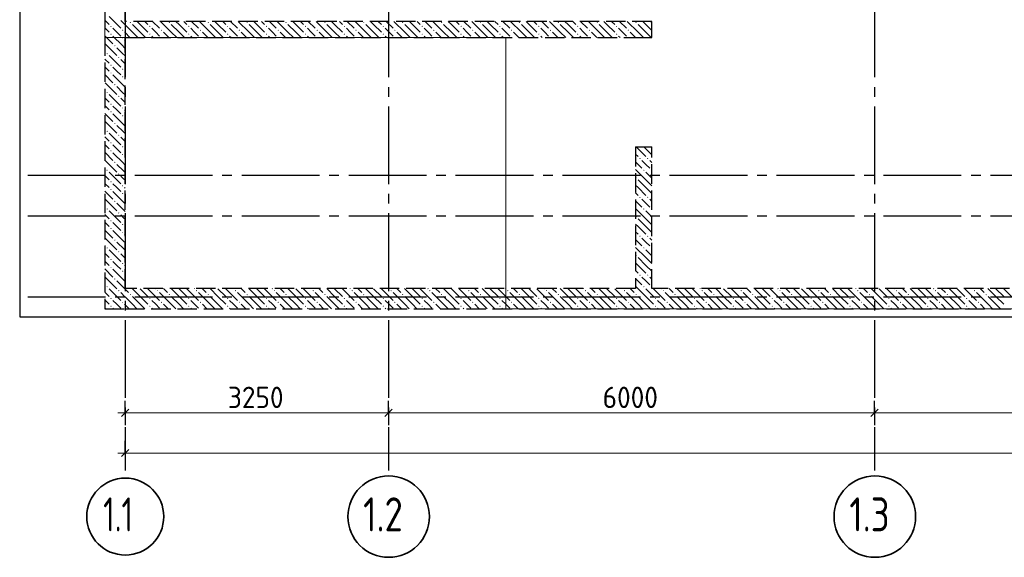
# Model space of a CAD drawing. Header units: millimetres. Extents: x 0 to 50400, y -143 to 35640.
# Tile 3 of 17: x 7965 to 20116, y 7244 to 13884. Entities that reach past the tile are written whole.
import ezdxf

# ---------------------------------------------------------------- set-up
doc = ezdxf.new("R2010")
doc.units = ezdxf.units.MM
doc.linetypes.add('______2', pattern=[324, 240, -84])
doc.linetypes.add('______5', pattern=[1320, 960, -120, 120, -120])
for name, color, linetype, lineweight in [('Standard', 7, 'Continuous', 25), ('ЖБ Перекрытие верхний уровень', 7, 'Continuous', 35), ('ЖБ Стена верхний уровень', 7, 'Continuous', 35), ('Размерная линия_ общее', 7, 'Continuous', 13)]:
    doc.layers.add(name, color=color, linetype=linetype, lineweight=lineweight)
doc.layers.add('Оси', color=7, linetype='______5', true_color=0x656565)
doc.styles.add('ISOCPEUR', font='txt')

msp = doc.modelspace()

# ---------------------------------------------------------------- hatches: boundary and pattern name
at = {"layer": 'ЖБ Стена верхний уровень', "linetype": 'Continuous', "lineweight": 18, "transparency": 33554687}
for points in [[(9324, 13849), (9332, 13857), (9339, 13849), (9332, 13841)], [(9804, 13849), (9812, 13857), (9819, 13849), (9812, 13841)], [(10284, 13849), (10292, 13857), (10299, 13849), (10292, 13841)], [(10764, 13849), (10772, 13857), (10779, 13849), (10772, 13841)], [(11244, 13849), (11252, 13857), (11259, 13849), (11252, 13841)], [(11724, 13849), (11732, 13857), (11739, 13849), (11732, 13841)], [(12204, 13849), (12212, 13857), (12219, 13849), (12212, 13841)], [(12684, 13849), (12692, 13857), (12699, 13849), (12692, 13841)], [(13164, 13849), (13172, 13857), (13179, 13849), (13172, 13841)], [(13644, 13849), (13652, 13857), (13659, 13849), (13652, 13841)], [(14124, 13849), (14132, 13857), (14139, 13849), (14132, 13841)], [(14604, 13849), (14612, 13857), (14619, 13849), (14612, 13841)], [(15084, 13849), (15092, 13857), (15099, 13849), (15092, 13841)], [(15564, 13849), (15572, 13857), (15579, 13849), (15572, 13841)], [(9084, 13801), (9092, 13809), (9099, 13801), (9092, 13793)], [(9228, 13753), (9236, 13761), (9243, 13753), (9236, 13745)], [(9564, 13801), (9572, 13809), (9579, 13801), (9572, 13793)], [(9708, 13753), (9716, 13761), (9723, 13753), (9716, 13745)], [(10044, 13801), (10052, 13809), (10059, 13801), (10052, 13793)], [(10188, 13753), (10196, 13761), (10203, 13753), (10196, 13745)], [(10524, 13801), (10532, 13809), (10539, 13801), (10532, 13793)], [(10668, 13753), (10676, 13761), (10683, 13753), (10676, 13745)], [(11004, 13801), (11012, 13809), (11019, 13801), (11012, 13793)], [(11148, 13753), (11156, 13761), (11163, 13753), (11156, 13745)], [(11484, 13801), (11492, 13809), (11499, 13801), (11492, 13793)], [(11628, 13753), (11636, 13761), (11643, 13753), (11636, 13745)], [(11964, 13801), (11972, 13809), (11979, 13801), (11972, 13793)], [(12108, 13753), (12116, 13761), (12123, 13753), (12116, 13745)], [(12444, 13801), (12452, 13809), (12459, 13801), (12452, 13793)], [(12588, 13753), (12596, 13761), (12603, 13753), (12596, 13745)], [(12924, 13801), (12932, 13809), (12939, 13801), (12932, 13793)], [(13068, 13753), (13076, 13761), (13083, 13753), (13076, 13745)], [(13404, 13801), (13412, 13809), (13419, 13801), (13412, 13793)], [(13548, 13753), (13556, 13761), (13563, 13753), (13556, 13745)], [(13884, 13801), (13892, 13809), (13899, 13801), (13892, 13793)], [(14028, 13753), (14036, 13761), (14043, 13753), (14036, 13745)], [(14364, 13801), (14372, 13809), (14379, 13801), (14372, 13793)], [(14508, 13753), (14516, 13761), (14523, 13753), (14516, 13745)], [(14844, 13801), (14852, 13809), (14859, 13801), (14852, 13793)], [(14988, 13753), (14996, 13761), (15003, 13753), (14996, 13745)], [(15324, 13801), (15332, 13809), (15339, 13801), (15332, 13793)], [(15468, 13753), (15476, 13761), (15483, 13753), (15476, 13745)], [(9084, 13705), (9092, 13713), (9099, 13705), (9092, 13697)], [(9228, 13657), (9236, 13665), (9243, 13657), (9236, 13649)], [(9564, 13705), (9572, 13713), (9579, 13705), (9572, 13697)], [(9713, 13662), (9716, 13665), (9718, 13662)], [(10044, 13705), (10052, 13713), (10059, 13705), (10052, 13697)], [(10193, 13662), (10196, 13665), (10198, 13662)], [(10524, 13705), (10532, 13713), (10539, 13705), (10532, 13697)], [(10673, 13662), (10676, 13665), (10678, 13662)], [(11004, 13705), (11012, 13713), (11019, 13705), (11012, 13697)], [(11153, 13662), (11156, 13665), (11158, 13662)], [(11484, 13705), (11492, 13713), (11499, 13705), (11492, 13697)], [(11633, 13662), (11636, 13665), (11638, 13662)], [(11964, 13705), (11972, 13713), (11979, 13705), (11972, 13697)], [(12113, 13662), (12116, 13665), (12118, 13662)], [(12444, 13705), (12452, 13713), (12459, 13705), (12452, 13697)], [(12593, 13662), (12596, 13665), (12598, 13662)], [(12924, 13705), (12932, 13713), (12939, 13705), (12932, 13697)], [(13073, 13662), (13076, 13665), (13078, 13662)], [(13404, 13705), (13412, 13713), (13419, 13705), (13412, 13697)], [(13553, 13662), (13556, 13665), (13558, 13662)], [(13884, 13705), (13892, 13713), (13899, 13705), (13892, 13697)], [(14033, 13662), (14036, 13665), (14038, 13662)], [(14364, 13705), (14372, 13713), (14379, 13705), (14372, 13697)], [(14513, 13662), (14516, 13665), (14518, 13662)], [(14844, 13705), (14852, 13713), (14859, 13705), (14852, 13697)], [(14993, 13662), (14996, 13665), (14998, 13662)], [(15324, 13705), (15332, 13713), (15339, 13705), (15332, 13697)], [(15473, 13662), (15476, 13665), (15478, 13662)], [(9132, 13561), (9140, 13569), (9147, 13561), (9140, 13553)], [(9036, 13465), (9044, 13473), (9051, 13465), (9044, 13457)], [(9180, 13417), (9188, 13425), (9195, 13417), (9188, 13409)], [(9084, 13321), (9092, 13329), (9099, 13321), (9092, 13313)], [(9084, 13225), (9092, 13233), (9099, 13225), (9092, 13217)], [(9132, 13081), (9140, 13089), (9147, 13081), (9140, 13073)], [(9036, 12985), (9044, 12993), (9051, 12985), (9044, 12977)], [(9180, 12937), (9188, 12945), (9195, 12937), (9188, 12929)], [(9084, 12841), (9092, 12849), (9099, 12841), (9092, 12833)], [(9084, 12745), (9092, 12753), (9099, 12745), (9092, 12737)], [(9132, 12601), (9140, 12609), (9147, 12601), (9140, 12593)], [(9036, 12505), (9044, 12513), (9051, 12505), (9044, 12497)], [(9180, 12457), (9188, 12465), (9195, 12457), (9188, 12449)], [(9084, 12361), (9092, 12369), (9099, 12361), (9092, 12353)], [(9084, 12265), (9092, 12273), (9099, 12265), (9092, 12257)], [(9228, 12217), (9236, 12225), (9243, 12217), (9236, 12209)], [(15612, 12169), (15620, 12177), (15627, 12169), (15620, 12161)], [(15708, 12169), (15716, 12177), (15723, 12169), (15716, 12161)], [(9036, 12025), (9044, 12033), (9051, 12025), (9044, 12017)], [(9132, 12121), (9140, 12129), (9147, 12121), (9140, 12113)], [(15660, 12025), (15668, 12033), (15675, 12025), (15668, 12017)], [(15756, 12025), (15764, 12033), (15765, 12032), (15765, 12019), (15764, 12017)], [(9180, 11977), (9188, 11985), (9195, 11977), (9188, 11969)], [(15565, 11931), (15572, 11937), (15579, 11929), (15572, 11921), (15565, 11928)], [(9084, 11881), (9092, 11889), (9099, 11881), (9092, 11873)], [(9084, 11785), (9092, 11793), (9099, 11785), (9092, 11777)], [(9228, 11833), (9236, 11841), (9243, 11833), (9236, 11825)], [(9228, 11737), (9236, 11745), (9243, 11737), (9236, 11729)], [(15612, 11689), (15620, 11697), (15627, 11689), (15620, 11681)], [(15708, 11689), (15716, 11697), (15723, 11689), (15716, 11681)], [(9036, 11545), (9044, 11553), (9051, 11545), (9044, 11537)], [(9132, 11641), (9140, 11649), (9147, 11641), (9140, 11633)], [(15660, 11545), (15668, 11553), (15675, 11545), (15668, 11537)], [(15756, 11545), (15764, 11553), (15765, 11552), (15765, 11539), (15764, 11537)], [(9180, 11497), (9188, 11505), (9195, 11497), (9188, 11489)], [(15565, 11451), (15572, 11457), (15579, 11449), (15572, 11441), (15565, 11448)], [(9084, 11401), (9092, 11409), (9099, 11401), (9092, 11393)], [(9084, 11305), (9092, 11313), (9099, 11305), (9092, 11297)], [(9228, 11353), (9236, 11361), (9243, 11353), (9236, 11345)], [(9228, 11257), (9236, 11265), (9243, 11257), (9236, 11249)], [(15612, 11209), (15620, 11217), (15627, 11209), (15620, 11201)], [(15708, 11209), (15716, 11217), (15723, 11209), (15716, 11201)], [(9036, 11065), (9044, 11073), (9051, 11065), (9044, 11057)], [(9132, 11161), (9140, 11169), (9147, 11161), (9140, 11153)], [(15660, 11065), (15668, 11073), (15675, 11065), (15668, 11057)], [(15756, 11065), (15764, 11073), (15765, 11072), (15765, 11059), (15764, 11057)], [(9180, 11017), (9188, 11025), (9195, 11017), (9188, 11009)], [(15565, 10971), (15572, 10977), (15579, 10969), (15572, 10961), (15565, 10968)], [(9084, 10921), (9092, 10929), (9099, 10921), (9092, 10913)], [(9084, 10825), (9092, 10833), (9099, 10825), (9092, 10817)], [(9228, 10873), (9236, 10881), (9243, 10873), (9236, 10865)], [(9228, 10777), (9236, 10785), (9243, 10777), (9236, 10769)], [(15612, 10729), (15620, 10737), (15627, 10729), (15620, 10721)], [(15708, 10729), (15716, 10737), (15723, 10729), (15716, 10721)], [(9036, 10585), (9044, 10593), (9051, 10585), (9044, 10577)], [(9132, 10681), (9140, 10689), (9147, 10681), (9140, 10673)], [(15660, 10585), (15668, 10593), (15675, 10585), (15668, 10577)], [(15756, 10585), (15764, 10593), (15765, 10592), (15765, 10579), (15764, 10577)], [(9180, 10537), (9188, 10545), (9195, 10537), (9188, 10529)], [(9324, 10489), (9332, 10497), (9339, 10489), (9332, 10481)], [(9660, 10537), (9668, 10545), (9675, 10537), (9668, 10529)], [(9804, 10489), (9812, 10497), (9819, 10489), (9812, 10481)], [(10140, 10537), (10148, 10545), (10155, 10537), (10148, 10529)], [(10284, 10489), (10292, 10497), (10299, 10489), (10292, 10481)], [(10620, 10537), (10628, 10545), (10635, 10537), (10628, 10529)], [(10764, 10489), (10772, 10497), (10779, 10489), (10772, 10481)], [(11100, 10537), (11108, 10545), (11115, 10537), (11108, 10529)], [(11244, 10489), (11252, 10497), (11259, 10489), (11252, 10481)], [(11580, 10537), (11588, 10545), (11595, 10537), (11588, 10529)], [(11724, 10489), (11732, 10497), (11739, 10489), (11732, 10481)], [(12060, 10537), (12068, 10545), (12075, 10537), (12068, 10529)], [(12204, 10489), (12212, 10497), (12219, 10489), (12212, 10481)], [(12540, 10537), (12548, 10545), (12555, 10537), (12548, 10529)], [(12684, 10489), (12692, 10497), (12699, 10489), (12692, 10481)], [(13020, 10537), (13028, 10545), (13035, 10537), (13028, 10529)], [(13164, 10489), (13172, 10497), (13179, 10489), (13172, 10481)], [(13500, 10537), (13508, 10545), (13515, 10537), (13508, 10529)], [(13644, 10489), (13652, 10497), (13659, 10489), (13652, 10481)], [(13980, 10537), (13988, 10545), (13995, 10537), (13988, 10529)], [(14124, 10489), (14132, 10497), (14139, 10489), (14132, 10481)], [(14460, 10537), (14468, 10545), (14475, 10537), (14468, 10529)], [(14604, 10489), (14612, 10497), (14619, 10489), (14612, 10481)], [(14940, 10537), (14948, 10545), (14955, 10537), (14948, 10529)], [(15084, 10489), (15092, 10497), (15099, 10489), (15092, 10481)], [(15420, 10537), (15428, 10545), (15435, 10537), (15428, 10529)], [(15564, 10489), (15572, 10497), (15579, 10489), (15572, 10481)], [(15900, 10537), (15908, 10545), (15915, 10537), (15908, 10529)], [(16044, 10489), (16052, 10497), (16059, 10489), (16052, 10481)], [(16380, 10537), (16388, 10545), (16395, 10537), (16388, 10529)], [(16524, 10489), (16532, 10497), (16539, 10489), (16532, 10481)], [(16860, 10537), (16868, 10545), (16875, 10537), (16868, 10529)], [(17004, 10489), (17012, 10497), (17019, 10489), (17012, 10481)], [(17340, 10537), (17348, 10545), (17355, 10537), (17348, 10529)], [(17484, 10489), (17492, 10497), (17499, 10489), (17492, 10481)], [(17820, 10537), (17828, 10545), (17835, 10537), (17828, 10529)], [(17964, 10489), (17972, 10497), (17979, 10489), (17972, 10481)], [(18300, 10537), (18308, 10545), (18315, 10537), (18308, 10529)], [(18444, 10489), (18452, 10497), (18459, 10489), (18452, 10481)], [(18780, 10537), (18788, 10545), (18795, 10537), (18788, 10529)], [(18924, 10489), (18932, 10497), (18939, 10489), (18932, 10481)], [(19260, 10537), (19268, 10545), (19275, 10537), (19268, 10529)], [(19404, 10489), (19412, 10497), (19419, 10489), (19412, 10481)], [(19740, 10537), (19748, 10545), (19755, 10537), (19748, 10529)], [(19884, 10489), (19892, 10497), (19899, 10489), (19892, 10481)], [(9084, 10441), (9092, 10449), (9099, 10441), (9092, 10433)], [(9084, 10345), (9092, 10353), (9099, 10345), (9092, 10337)], [(9228, 10393), (9236, 10401), (9243, 10393), (9236, 10385)], [(9564, 10441), (9572, 10449), (9579, 10441), (9572, 10433)], [(9564, 10345), (9572, 10353), (9579, 10345), (9572, 10337)], [(9708, 10393), (9716, 10401), (9723, 10393), (9716, 10385)], [(10044, 10441), (10052, 10449), (10059, 10441), (10052, 10433)], [(10044, 10345), (10052, 10353), (10059, 10345), (10052, 10337)], [(10188, 10393), (10196, 10401), (10203, 10393), (10196, 10385)], [(10524, 10441), (10532, 10449), (10539, 10441), (10532, 10433)], [(10524, 10345), (10532, 10353), (10539, 10345), (10532, 10337)], [(10668, 10393), (10676, 10401), (10683, 10393), (10676, 10385)], [(11004, 10441), (11012, 10449), (11019, 10441), (11012, 10433)], [(11004, 10345), (11012, 10353), (11019, 10345), (11012, 10337)], [(11148, 10393), (11156, 10401), (11163, 10393), (11156, 10385)], [(11484, 10441), (11492, 10449), (11499, 10441), (11492, 10433)], [(11484, 10345), (11492, 10353), (11499, 10345), (11492, 10337)], [(11628, 10393), (11636, 10401), (11643, 10393), (11636, 10385)], [(11964, 10441), (11972, 10449), (11979, 10441), (11972, 10433)], [(11964, 10345), (11972, 10353), (11979, 10345), (11972, 10337)], [(12108, 10393), (12116, 10401), (12123, 10393), (12116, 10385)], [(12444, 10441), (12452, 10449), (12459, 10441), (12452, 10433)], [(12444, 10345), (12452, 10353), (12459, 10345), (12452, 10337)], [(12588, 10393), (12596, 10401), (12603, 10393), (12596, 10385)], [(12924, 10441), (12932, 10449), (12939, 10441), (12932, 10433)], [(12924, 10345), (12932, 10353), (12939, 10345), (12932, 10337)], [(13068, 10393), (13076, 10401), (13083, 10393), (13076, 10385)], [(13404, 10441), (13412, 10449), (13419, 10441), (13412, 10433)], [(13404, 10345), (13412, 10353), (13419, 10345), (13412, 10337)], [(13548, 10393), (13556, 10401), (13563, 10393), (13556, 10385)], [(13884, 10441), (13892, 10449), (13899, 10441), (13892, 10433)], [(13884, 10345), (13892, 10353), (13899, 10345), (13892, 10337)], [(14028, 10393), (14036, 10401), (14043, 10393), (14036, 10385)], [(14364, 10441), (14372, 10449), (14379, 10441), (14372, 10433)], [(14364, 10345), (14372, 10353), (14379, 10345), (14372, 10337)], [(14508, 10393), (14516, 10401), (14523, 10393), (14516, 10385)], [(14844, 10441), (14852, 10449), (14859, 10441), (14852, 10433)], [(14844, 10345), (14852, 10353), (14859, 10345), (14852, 10337)], [(14988, 10393), (14996, 10401), (15003, 10393), (14996, 10385)], [(15324, 10441), (15332, 10449), (15339, 10441), (15332, 10433)], [(15324, 10345), (15332, 10353), (15339, 10345), (15332, 10337)], [(15468, 10393), (15476, 10401), (15483, 10393), (15476, 10385)], [(15804, 10441), (15812, 10449), (15819, 10441), (15812, 10433)], [(15804, 10345), (15812, 10353), (15819, 10345), (15812, 10337)], [(15948, 10393), (15956, 10401), (15963, 10393), (15956, 10385)], [(16284, 10441), (16292, 10449), (16299, 10441), (16292, 10433)], [(16284, 10345), (16292, 10353), (16299, 10345), (16292, 10337)], [(16428, 10393), (16436, 10401), (16443, 10393), (16436, 10385)], [(16764, 10441), (16772, 10449), (16779, 10441), (16772, 10433)], [(16764, 10345), (16772, 10353), (16779, 10345), (16772, 10337)], [(16908, 10393), (16916, 10401), (16923, 10393), (16916, 10385)], [(17244, 10441), (17252, 10449), (17259, 10441), (17252, 10433)], [(17244, 10345), (17252, 10353), (17259, 10345), (17252, 10337)], [(17388, 10393), (17396, 10401), (17403, 10393), (17396, 10385)], [(17724, 10441), (17732, 10449), (17739, 10441), (17732, 10433)], [(17724, 10345), (17732, 10353), (17739, 10345), (17732, 10337)], [(17868, 10393), (17876, 10401), (17883, 10393), (17876, 10385)], [(18204, 10441), (18212, 10449), (18219, 10441), (18212, 10433)], [(18204, 10345), (18212, 10353), (18219, 10345), (18212, 10337)], [(18348, 10393), (18356, 10401), (18363, 10393), (18356, 10385)], [(18684, 10441), (18692, 10449), (18699, 10441), (18692, 10433)], [(18684, 10345), (18692, 10353), (18699, 10345), (18692, 10337)], [(18828, 10393), (18836, 10401), (18843, 10393), (18836, 10385)], [(19164, 10441), (19172, 10449), (19179, 10441), (19172, 10433)], [(19164, 10345), (19172, 10353), (19179, 10345), (19172, 10337)], [(19308, 10393), (19316, 10401), (19323, 10393), (19316, 10385)], [(19644, 10441), (19652, 10449), (19659, 10441), (19652, 10433)], [(19644, 10345), (19652, 10353), (19659, 10345), (19652, 10337)], [(19788, 10393), (19796, 10401), (19803, 10393), (19796, 10385)]]:
    msp.add_hatch(color=7, dxfattribs=at).paths.add_polyline_path(points, flags=16)
h = msp.add_hatch(color=7, dxfattribs=at)
h.paths.add_polyline_path([(9231, 13277), (9232, 13270), (9236, 13265), (9243, 13273), (9236, 13281)])
h.paths.add_polyline_path([(9231, 13277), (9232, 13270), (9228, 13273)], flags=16)
h = msp.add_hatch(color=7, dxfattribs=at)
h.paths.add_polyline_path([(9233, 13182), (9233, 13172), (9236, 13169), (9243, 13177), (9236, 13185)])
h.paths.add_polyline_path([(9233, 13182), (9233, 13172), (9228, 13177)], flags=16)
h = msp.add_hatch(color=7, dxfattribs=at)
h.paths.add_polyline_path([(9237, 12800), (9228, 12793), (9236, 12801)], flags=16)
h.paths.add_polyline_path([(9237, 12800), (9237, 12787), (9243, 12793)])
h.paths.add_polyline_path([(9237, 12800), (9237, 12787), (9236, 12785), (9228, 12793)], flags=16)
h = msp.add_hatch(color=7, dxfattribs=at)
h.paths.add_polyline_path([(9238, 12703), (9228, 12697), (9236, 12705)], flags=16)
h.paths.add_polyline_path([(9238, 12703), (9238, 12692), (9243, 12697)])
h.paths.add_polyline_path([(9238, 12703), (9238, 12692), (9236, 12689), (9228, 12697)], flags=16)
h = msp.add_hatch(color=7, dxfattribs=at)
h.paths.add_polyline_path([(9242, 12314), (9228, 12313), (9236, 12321)], flags=16)
h.paths.add_polyline_path([(9242, 12314), (9242, 12312), (9243, 12313)])
h.paths.add_polyline_path([(9242, 12314), (9242, 12312), (9236, 12305), (9228, 12313)], flags=16)

# ---------------------------------------------------------------- linework, layer by layer
at = {"layer": 'Standard', "color": 254, "linetype": 'Continuous', "lineweight": -3, "true_color": 0xc4c4ff, "transparency": 33554687}
msp.add_lwpolyline([(7965, 10212), (40690, 10212), (40690, 32712), (7965, 32712), (7965, 10212)], dxfattribs=at)
at = {"layer": 'ЖБ Перекрытие верхний уровень', "color": 7, "linetype": 'Continuous', "lineweight": 18, "transparency": 33554687}
for p, q in [((9015, 32612), (9015, 13662)), ((9015, 13662), (13965, 13662)), ((13965, 13662), (13965, 10312)), ((13965, 10312), (15565, 10312)), ((15565, 10312), (40265, 10312))]:
    msp.add_line(p, q, dxfattribs=at)
at = {"layer": 'ЖБ Стена верхний уровень', "color": 251, "linetype": '______2', "lineweight": -3, "true_color": 0x656565, "transparency": 33554687}
for p, q in [((9015, 18862), (9015, 10312)), ((9265, 13862), (9265, 18862)), ((15765, 13862), (9265, 13862)), ((15765, 13662), (15765, 13862)), ((9265, 13662), (15565, 13662)), ((9265, 10562), (9265, 13662)), ((15565, 13662), (15765, 13662)), ((15565, 12312), (15765, 12312)), ((15565, 12312), (15565, 10562)), ((15765, 10562), (15765, 12312)), ((15565, 10562), (9265, 10562)), ((33465, 10562), (15765, 10562)), ((9015, 10312), (9265, 10312)), ((9265, 10312), (40165, 10312))]:
    msp.add_line(p, q, dxfattribs=at)
at = {"layer": 'ЖБ Стена верхний уровень', "color": 9, "linetype": 'Continuous', "lineweight": 18, "true_color": 0xc7c7c7, "transparency": 33554687}
for p, q in [((9015, 13878), (9068, 13825)), ((9068, 13921), (9212, 13777)), ((9452, 13825), (9414, 13862)), ((9510, 13862), (9548, 13825)), ((9606, 13862), (9692, 13777)), ((9836, 13729), (9703, 13862)), ((9932, 13825), (9894, 13862)), ((9990, 13862), (10028, 13825)), ((10086, 13862), (10172, 13777)), ((10316, 13729), (10183, 13862)), ((10412, 13825), (10374, 13862)), ((10470, 13862), (10508, 13825)), ((10566, 13862), (10652, 13777)), ((10796, 13729), (10663, 13862)), ((10892, 13825), (10854, 13862)), ((10950, 13862), (10988, 13825)), ((11046, 13862), (11132, 13777)), ((11276, 13729), (11143, 13862)), ((11372, 13825), (11334, 13862)), ((11430, 13862), (11468, 13825)), ((11526, 13862), (11612, 13777)), ((11756, 13729), (11623, 13862)), ((11852, 13825), (11814, 13862)), ((11910, 13862), (11948, 13825)), ((12007, 13862), (12092, 13777)), ((12236, 13729), (12103, 13862)), ((12332, 13825), (12294, 13862)), ((12390, 13862), (12428, 13825)), ((12487, 13862), (12572, 13777)), ((12716, 13729), (12583, 13862)), ((12812, 13825), (12774, 13862)), ((12870, 13862), (12908, 13825)), ((12967, 13862), (13052, 13777)), ((13196, 13729), (13063, 13862)), ((13292, 13825), (13254, 13862)), ((13350, 13862), (13388, 13825)), ((13447, 13862), (13532, 13777)), ((13676, 13729), (13543, 13862)), ((13772, 13825), (13734, 13862)), ((13830, 13862), (13868, 13825)), ((13927, 13862), (14012, 13777)), ((14156, 13729), (14023, 13862)), ((14252, 13825), (14214, 13862)), ((14310, 13862), (14348, 13825)), ((14407, 13862), (14492, 13777)), ((14636, 13729), (14503, 13862)), ((14732, 13825), (14694, 13862)), ((14790, 13862), (14828, 13825)), ((14887, 13862), (14972, 13777)), ((15116, 13729), (14983, 13862)), ((15212, 13825), (15174, 13862)), ((15270, 13862), (15308, 13825)), ((15367, 13862), (15452, 13777)), ((15596, 13729), (15463, 13862)), ((15692, 13825), (15654, 13862)), ((15750, 13862), (15765, 13848)), ((9015, 13782), (9068, 13729)), ((9164, 13729), (9116, 13777)), ((9356, 13729), (9265, 13820)), ((9356, 13825), (9452, 13729)), ((9452, 13825), (9548, 13729)), ((9644, 13729), (9596, 13777)), ((9836, 13825), (9932, 13729)), ((9932, 13825), (10028, 13729)), ((10124, 13729), (10076, 13777)), ((10316, 13825), (10412, 13729)), ((10412, 13825), (10508, 13729)), ((10604, 13729), (10556, 13777)), ((10796, 13825), (10892, 13729)), ((10892, 13825), (10988, 13729)), ((11084, 13729), (11036, 13777)), ((11276, 13825), (11372, 13729)), ((11372, 13825), (11468, 13729)), ((11564, 13729), (11516, 13777)), ((11756, 13825), (11852, 13729)), ((11852, 13825), (11948, 13729)), ((12044, 13729), (11996, 13777)), ((12236, 13825), (12332, 13729)), ((12332, 13825), (12428, 13729)), ((12524, 13729), (12476, 13777)), ((12716, 13825), (12812, 13729)), ((12812, 13825), (12908, 13729)), ((13004, 13729), (12956, 13777)), ((13196, 13825), (13292, 13729)), ((13292, 13825), (13388, 13729)), ((13484, 13729), (13436, 13777)), ((13676, 13825), (13772, 13729)), ((13772, 13825), (13868, 13729)), ((13964, 13729), (13916, 13777)), ((14156, 13825), (14252, 13729)), ((14252, 13825), (14348, 13729)), ((14444, 13729), (14396, 13777)), ((14636, 13825), (14732, 13729)), ((14732, 13825), (14828, 13729)), ((14924, 13729), (14876, 13777)), ((15116, 13825), (15212, 13729)), ((15212, 13825), (15308, 13729)), ((15404, 13729), (15356, 13777)), ((15596, 13825), (15692, 13729)), ((15692, 13825), (15765, 13752)), ((9015, 13686), (9116, 13585)), ((9212, 13681), (9164, 13729)), ((9260, 13729), (9265, 13724)), ((9260, 13633), (9265, 13628)), ((9265, 13724), (9326, 13662)), ((9356, 13729), (9423, 13662)), ((9452, 13729), (9518, 13662)), ((9596, 13681), (9614, 13662)), ((9692, 13681), (9644, 13729)), ((9740, 13729), (9806, 13662)), ((9836, 13729), (9903, 13662)), ((9932, 13729), (9998, 13662)), ((10076, 13681), (10094, 13662)), ((10172, 13681), (10124, 13729)), ((10220, 13729), (10286, 13662)), ((10316, 13729), (10383, 13662)), ((10412, 13729), (10478, 13662)), ((10556, 13681), (10574, 13662)), ((10652, 13681), (10604, 13729)), ((10700, 13729), (10766, 13662)), ((10796, 13729), (10863, 13662)), ((10892, 13729), (10958, 13662)), ((11036, 13681), (11054, 13662)), ((11132, 13681), (11084, 13729)), ((11180, 13729), (11246, 13662)), ((11276, 13729), (11343, 13662)), ((11372, 13729), (11438, 13662)), ((11516, 13681), (11534, 13662)), ((11612, 13681), (11564, 13729)), ((11660, 13729), (11726, 13662)), ((11756, 13729), (11823, 13662)), ((11852, 13729), (11918, 13662)), ((11996, 13681), (12014, 13662)), ((12092, 13681), (12044, 13729)), ((12140, 13729), (12206, 13662)), ((12236, 13729), (12303, 13662)), ((12332, 13729), (12398, 13662)), ((12476, 13681), (12494, 13662)), ((12572, 13681), (12524, 13729)), ((12620, 13729), (12686, 13662)), ((12716, 13729), (12783, 13662)), ((12812, 13729), (12878, 13662)), ((12956, 13681), (12974, 13662)), ((13052, 13681), (13004, 13729)), ((13100, 13729), (13166, 13662)), ((13196, 13729), (13263, 13662)), ((13292, 13729), (13358, 13662)), ((13436, 13681), (13454, 13662)), ((13532, 13681), (13484, 13729)), ((13580, 13729), (13646, 13662)), ((13676, 13729), (13743, 13662)), ((13772, 13729), (13838, 13662)), ((13916, 13681), (13934, 13662)), ((14012, 13681), (13964, 13729)), ((14060, 13729), (14126, 13662)), ((14156, 13729), (14223, 13662)), ((14252, 13729), (14318, 13662)), ((14396, 13681), (14414, 13662)), ((14492, 13681), (14444, 13729)), ((14540, 13729), (14606, 13662)), ((14636, 13729), (14703, 13662)), ((14732, 13729), (14798, 13662)), ((14876, 13681), (14894, 13662)), ((14972, 13681), (14924, 13729)), ((15020, 13729), (15086, 13662)), ((15116, 13729), (15183, 13662)), ((15212, 13729), (15278, 13662)), ((15356, 13681), (15374, 13662)), ((15452, 13681), (15404, 13729)), ((15500, 13729), (15566, 13662)), ((15596, 13729), (15663, 13662)), ((15692, 13729), (15758, 13662)), ((9020, 13489), (9015, 13494)), ((9020, 13585), (9164, 13441)), ((9015, 13398), (9068, 13345)), ((9068, 13441), (9212, 13297)), ((9015, 13302), (9068, 13249)), ((9164, 13249), (9116, 13297)), ((9212, 13201), (9164, 13249)), ((9260, 13249), (9265, 13244)), ((9015, 13206), (9116, 13105)), ((9260, 13153), (9265, 13148)), ((9020, 13009), (9015, 13014)), ((9020, 13105), (9164, 12961)), ((9015, 12918), (9068, 12865)), ((9068, 12961), (9212, 12817)), ((9015, 12822), (9068, 12769)), ((9164, 12769), (9116, 12817)), ((9212, 12721), (9164, 12769)), ((9260, 12769), (9265, 12764)), ((9015, 12726), (9116, 12625)), ((9260, 12673), (9265, 12668)), ((9020, 12529), (9015, 12534)), ((9020, 12625), (9164, 12481)), ((9015, 12438), (9068, 12385)), ((9068, 12481), (9212, 12337)), ((9015, 12342), (9068, 12289)), ((9164, 12289), (9116, 12337)), ((9212, 12241), (9164, 12289)), ((9260, 12289), (9265, 12284)), ((15596, 12289), (15572, 12312)), ((15596, 12289), (15692, 12193)), ((15668, 12312), (15692, 12289)), ((15692, 12289), (15765, 12216)), ((15764, 12312), (15765, 12312)), ((9015, 12246), (9116, 12145)), ((9260, 12193), (9265, 12188)), ((15565, 12224), (15596, 12193)), ((9020, 12049), (9015, 12054)), ((9020, 12145), (9164, 12001)), ((15565, 12128), (15644, 12049)), ((15692, 11905), (15565, 12032)), ((15692, 12097), (15644, 12145)), ((15740, 12049), (15692, 12097)), ((15740, 12145), (15765, 12120)), ((9015, 11958), (9068, 11905)), ((9068, 12001), (9212, 11857)), ((15692, 12001), (15765, 11928)), ((9015, 11862), (9068, 11809)), ((9164, 11809), (9116, 11857)), ((9212, 11761), (9164, 11809)), ((9260, 11809), (9265, 11804)), ((15596, 11809), (15565, 11840)), ((15596, 11905), (15692, 11809)), ((15596, 11809), (15692, 11713)), ((15692, 11905), (15765, 11832)), ((15692, 11809), (15765, 11736)), ((9015, 11766), (9116, 11665)), ((9020, 11665), (9164, 11521)), ((9260, 11713), (9265, 11708)), ((15565, 11744), (15596, 11713)), ((15692, 11617), (15644, 11665)), ((15740, 11665), (15765, 11640)), ((9020, 11569), (9015, 11574)), ((15565, 11648), (15644, 11569)), ((15692, 11425), (15565, 11552)), ((15740, 11569), (15692, 11617)), ((9015, 11478), (9068, 11425)), ((9068, 11521), (9212, 11377)), ((15596, 11425), (15692, 11329)), ((15692, 11521), (15765, 11448)), ((15692, 11425), (15765, 11352)), ((9015, 11382), (9068, 11329)), ((9164, 11329), (9116, 11377)), ((9212, 11281), (9164, 11329)), ((9260, 11329), (9265, 11324)), ((15596, 11329), (15565, 11360)), ((15596, 11329), (15692, 11233)), ((15692, 11329), (15765, 11256)), ((9015, 11286), (9116, 11185)), ((9020, 11185), (9164, 11041)), ((9260, 11233), (9265, 11228)), ((15565, 11264), (15596, 11233)), ((15692, 11137), (15644, 11185)), ((15740, 11185), (15765, 11160)), ((9020, 11089), (9015, 11094)), ((15565, 11168), (15644, 11089)), ((15692, 10945), (15565, 11072)), ((15740, 11089), (15692, 11137)), ((9015, 10998), (9068, 10945)), ((9068, 11041), (9212, 10897)), ((15596, 10945), (15692, 10849)), ((15692, 11041), (15765, 10968)), ((15692, 10945), (15765, 10872)), ((9015, 10902), (9068, 10849)), ((9164, 10849), (9116, 10897)), ((9212, 10801), (9164, 10849)), ((9260, 10849), (9265, 10844)), ((15596, 10849), (15565, 10880)), ((15596, 10849), (15692, 10753)), ((15692, 10849), (15765, 10776)), ((9015, 10806), (9116, 10705)), ((9020, 10705), (9164, 10561)), ((9116, 10801), (9260, 10657)), ((15565, 10784), (15596, 10753)), ((15692, 10657), (15644, 10705)), ((15740, 10705), (15765, 10680)), ((9020, 10609), (9015, 10614)), ((15565, 10688), (15644, 10609)), ((15594, 10562), (15565, 10592)), ((15740, 10609), (15692, 10657)), ((9015, 10518), (9068, 10465)), ((9068, 10561), (9212, 10417)), ((9265, 10556), (9308, 10513)), ((9356, 10369), (9265, 10460)), ((9452, 10465), (9354, 10562)), ((9356, 10465), (9452, 10369)), ((9452, 10561), (9548, 10465)), ((9452, 10465), (9548, 10369)), ((9548, 10561), (9692, 10417)), ((9642, 10562), (9644, 10561)), ((9836, 10369), (9692, 10513)), ((9738, 10562), (9788, 10513)), ((9932, 10465), (9834, 10562)), ((9836, 10465), (9932, 10369)), ((9932, 10561), (10028, 10465)), ((9932, 10465), (10028, 10369)), ((10028, 10561), (10172, 10417)), ((10122, 10562), (10124, 10561)), ((10316, 10369), (10172, 10513)), ((10218, 10562), (10268, 10513)), ((10412, 10465), (10314, 10562)), ((10316, 10465), (10412, 10369)), ((10412, 10561), (10508, 10465)), ((10412, 10465), (10508, 10369)), ((10508, 10561), (10652, 10417)), ((10602, 10562), (10604, 10561)), ((10796, 10369), (10652, 10513)), ((10698, 10562), (10748, 10513)), ((10892, 10465), (10794, 10562)), ((10796, 10465), (10892, 10369)), ((10892, 10561), (10988, 10465)), ((10892, 10465), (10988, 10369)), ((10988, 10561), (11132, 10417)), ((11082, 10562), (11084, 10561)), ((11276, 10369), (11132, 10513)), ((11178, 10562), (11228, 10513)), ((11372, 10465), (11274, 10562)), ((11276, 10465), (11372, 10369)), ((11372, 10561), (11468, 10465)), ((11372, 10465), (11468, 10369)), ((11468, 10561), (11612, 10417)), ((11562, 10562), (11564, 10561)), ((11756, 10369), (11612, 10513)), ((11658, 10562), (11708, 10513)), ((11852, 10465), (11754, 10562)), ((11756, 10465), (11852, 10369)), ((11852, 10561), (11948, 10465)), ((11852, 10465), (11948, 10369)), ((11948, 10561), (12092, 10417)), ((12042, 10562), (12044, 10561)), ((12236, 10369), (12092, 10513)), ((12138, 10562), (12188, 10513)), ((12332, 10465), (12234, 10562)), ((12236, 10465), (12332, 10369)), ((12332, 10561), (12428, 10465)), ((12332, 10465), (12428, 10369)), ((12428, 10561), (12572, 10417)), ((12522, 10562), (12524, 10561)), ((12716, 10369), (12572, 10513)), ((12618, 10562), (12668, 10513)), ((12812, 10465), (12714, 10562)), ((12716, 10465), (12812, 10369)), ((12812, 10561), (12908, 10465)), ((12812, 10465), (12908, 10369)), ((12908, 10561), (13052, 10417)), ((13002, 10562), (13004, 10561)), ((13196, 10369), (13052, 10513)), ((13098, 10562), (13148, 10513)), ((13292, 10465), (13194, 10562)), ((13196, 10465), (13292, 10369)), ((13292, 10561), (13388, 10465)), ((13292, 10465), (13388, 10369)), ((13388, 10561), (13532, 10417)), ((13482, 10562), (13484, 10561)), ((13676, 10369), (13532, 10513)), ((13578, 10562), (13628, 10513)), ((13772, 10465), (13674, 10562)), ((13676, 10465), (13772, 10369)), ((13772, 10561), (13868, 10465)), ((13772, 10465), (13868, 10369)), ((13868, 10561), (14012, 10417)), ((13962, 10562), (13964, 10561)), ((14156, 10369), (14012, 10513)), ((14058, 10562), (14108, 10513)), ((14252, 10465), (14154, 10562)), ((14156, 10465), (14252, 10369)), ((14252, 10561), (14348, 10465)), ((14252, 10465), (14348, 10369)), ((14348, 10561), (14492, 10417)), ((14442, 10562), (14444, 10561)), ((14636, 10369), (14492, 10513)), ((14538, 10562), (14588, 10513)), ((14732, 10465), (14634, 10562)), ((14636, 10465), (14732, 10369)), ((14732, 10561), (14828, 10465)), ((14732, 10465), (14828, 10369)), ((14828, 10561), (14972, 10417)), ((14922, 10562), (14924, 10561)), ((15116, 10369), (14972, 10513)), ((15018, 10562), (15068, 10513)), ((15212, 10465), (15114, 10562)), ((15116, 10465), (15212, 10369)), ((15212, 10561), (15308, 10465)), ((15212, 10465), (15308, 10369)), ((15308, 10561), (15452, 10417)), ((15402, 10562), (15404, 10561)), ((15596, 10369), (15452, 10513)), ((15498, 10562), (15548, 10513)), ((15692, 10465), (15594, 10562)), ((15596, 10465), (15692, 10369)), ((15692, 10561), (15788, 10465)), ((15692, 10465), (15788, 10369)), ((15788, 10561), (15932, 10417)), ((15882, 10562), (15884, 10561)), ((16076, 10369), (15932, 10513)), ((15978, 10562), (16028, 10513)), ((16172, 10465), (16074, 10562)), ((16076, 10465), (16172, 10369)), ((16172, 10561), (16268, 10465)), ((16172, 10465), (16268, 10369)), ((16268, 10561), (16412, 10417)), ((16362, 10562), (16364, 10561)), ((16556, 10369), (16412, 10513)), ((16458, 10562), (16508, 10513)), ((16652, 10465), (16554, 10562)), ((16556, 10465), (16652, 10369)), ((16652, 10561), (16748, 10465)), ((16652, 10465), (16748, 10369)), ((16748, 10561), (16892, 10417)), ((16842, 10562), (16844, 10561)), ((17036, 10369), (16892, 10513)), ((16938, 10562), (16988, 10513)), ((17132, 10465), (17034, 10562)), ((17036, 10465), (17132, 10369)), ((17132, 10561), (17228, 10465)), ((17132, 10465), (17228, 10369)), ((17228, 10561), (17372, 10417)), ((17322, 10562), (17324, 10561)), ((17516, 10369), (17372, 10513)), ((17418, 10562), (17468, 10513)), ((17612, 10465), (17514, 10562)), ((17516, 10465), (17612, 10369)), ((17612, 10561), (17708, 10465)), ((17612, 10465), (17708, 10369)), ((17708, 10561), (17852, 10417)), ((17802, 10562), (17804, 10561)), ((17996, 10369), (17852, 10513)), ((17898, 10562), (17948, 10513)), ((18092, 10465), (17994, 10562)), ((17996, 10465), (18092, 10369)), ((18092, 10561), (18188, 10465)), ((18092, 10465), (18188, 10369)), ((18188, 10561), (18332, 10417)), ((18282, 10562), (18284, 10561)), ((18476, 10369), (18332, 10513)), ((18378, 10562), (18428, 10513)), ((18572, 10465), (18474, 10562)), ((18476, 10465), (18572, 10369)), ((18572, 10561), (18668, 10465)), ((18572, 10465), (18668, 10369)), ((18668, 10561), (18812, 10417)), ((18762, 10562), (18764, 10561)), ((18956, 10369), (18812, 10513)), ((18858, 10562), (18908, 10513)), ((19052, 10465), (18954, 10562)), ((18956, 10465), (19052, 10369)), ((19052, 10561), (19148, 10465)), ((19052, 10465), (19148, 10369)), ((19148, 10561), (19292, 10417)), ((19242, 10562), (19244, 10561)), ((19436, 10369), (19292, 10513)), ((19338, 10562), (19388, 10513)), ((19532, 10465), (19434, 10562)), ((19436, 10465), (19532, 10369)), ((19532, 10561), (19628, 10465)), ((19532, 10465), (19628, 10369)), ((19628, 10561), (19772, 10417)), ((19722, 10562), (19724, 10561)), ((19916, 10369), (19772, 10513)), ((19818, 10562), (19868, 10513)), ((20012, 10465), (19914, 10562)), ((19916, 10465), (20012, 10369)), ((20012, 10561), (20108, 10465)), ((20012, 10465), (20108, 10369)), ((20108, 10561), (20252, 10417)), ((9015, 10422), (9068, 10369)), ((9164, 10369), (9116, 10417)), ((9212, 10321), (9164, 10369)), ((9265, 10364), (9316, 10312)), ((9356, 10369), (9412, 10312)), ((9452, 10369), (9508, 10312)), ((9644, 10369), (9596, 10417)), ((9692, 10321), (9644, 10369)), ((9740, 10369), (9796, 10312)), ((9836, 10369), (9892, 10312)), ((9932, 10369), (9988, 10312)), ((10124, 10369), (10076, 10417)), ((10172, 10321), (10124, 10369)), ((10220, 10369), (10276, 10312)), ((10316, 10369), (10372, 10312)), ((10412, 10369), (10468, 10312)), ((10604, 10369), (10556, 10417)), ((10652, 10321), (10604, 10369)), ((10700, 10369), (10756, 10312)), ((10796, 10369), (10852, 10312)), ((10892, 10369), (10948, 10312)), ((11084, 10369), (11036, 10417)), ((11132, 10321), (11084, 10369)), ((11180, 10369), (11236, 10312)), ((11276, 10369), (11332, 10312)), ((11372, 10369), (11428, 10312)), ((11564, 10369), (11516, 10417)), ((11612, 10321), (11564, 10369)), ((11660, 10369), (11716, 10312)), ((11756, 10369), (11812, 10312)), ((11852, 10369), (11908, 10312)), ((12044, 10369), (11996, 10417)), ((12092, 10321), (12044, 10369)), ((12140, 10369), (12196, 10312)), ((12236, 10369), (12292, 10312)), ((12332, 10369), (12388, 10312)), ((12524, 10369), (12476, 10417)), ((12572, 10321), (12524, 10369)), ((12620, 10369), (12676, 10312)), ((12716, 10369), (12772, 10312)), ((12812, 10369), (12868, 10312)), ((13004, 10369), (12956, 10417)), ((13052, 10321), (13004, 10369)), ((13100, 10369), (13156, 10312)), ((13196, 10369), (13252, 10312)), ((13292, 10369), (13348, 10312)), ((13484, 10369), (13436, 10417)), ((13532, 10321), (13484, 10369)), ((13580, 10369), (13636, 10312)), ((13676, 10369), (13732, 10312)), ((13772, 10369), (13828, 10312)), ((13964, 10369), (13916, 10417)), ((14012, 10321), (13964, 10369)), ((14060, 10369), (14116, 10312)), ((14156, 10369), (14212, 10312)), ((14252, 10369), (14308, 10312)), ((14444, 10369), (14396, 10417)), ((14492, 10321), (14444, 10369)), ((14540, 10369), (14596, 10312)), ((14636, 10369), (14692, 10312)), ((14732, 10369), (14788, 10312)), ((14924, 10369), (14876, 10417)), ((14972, 10321), (14924, 10369)), ((15020, 10369), (15076, 10312)), ((15116, 10369), (15172, 10312)), ((15212, 10369), (15268, 10312)), ((15404, 10369), (15356, 10417)), ((15452, 10321), (15404, 10369)), ((15500, 10369), (15556, 10312)), ((15596, 10369), (15652, 10312)), ((15692, 10369), (15748, 10312)), ((15884, 10369), (15836, 10417)), ((15932, 10321), (15884, 10369)), ((15980, 10369), (16036, 10312)), ((16076, 10369), (16132, 10312)), ((16172, 10369), (16228, 10312)), ((16364, 10369), (16316, 10417)), ((16412, 10321), (16364, 10369)), ((16460, 10369), (16516, 10312)), ((16556, 10369), (16612, 10312)), ((16652, 10369), (16708, 10312)), ((16844, 10369), (16796, 10417)), ((16892, 10321), (16844, 10369)), ((16940, 10369), (16996, 10312)), ((17036, 10369), (17092, 10312)), ((17132, 10369), (17188, 10312)), ((17324, 10369), (17276, 10417)), ((17372, 10321), (17324, 10369)), ((17420, 10369), (17476, 10312)), ((17516, 10369), (17572, 10312)), ((17612, 10369), (17668, 10312)), ((17804, 10369), (17756, 10417)), ((17852, 10321), (17804, 10369)), ((17900, 10369), (17956, 10312)), ((17996, 10369), (18052, 10312)), ((18092, 10369), (18148, 10312)), ((18284, 10369), (18236, 10417)), ((18332, 10321), (18284, 10369)), ((18380, 10369), (18436, 10312)), ((18476, 10369), (18532, 10312)), ((18572, 10369), (18628, 10312)), ((18764, 10369), (18716, 10417)), ((18812, 10321), (18764, 10369)), ((18860, 10369), (18916, 10312)), ((18956, 10369), (19012, 10312)), ((19052, 10369), (19108, 10312)), ((19244, 10369), (19196, 10417)), ((19292, 10321), (19244, 10369)), ((19340, 10369), (19396, 10312)), ((19436, 10369), (19492, 10312)), ((19532, 10369), (19588, 10312)), ((19724, 10369), (19676, 10417)), ((19772, 10321), (19724, 10369)), ((19820, 10369), (19876, 10312)), ((19916, 10369), (19972, 10312)), ((20012, 10369), (20068, 10312)), ((9015, 10326), (9028, 10312)), ((9116, 10321), (9124, 10312)), ((9596, 10321), (9604, 10312)), ((10076, 10321), (10084, 10312)), ((10556, 10321), (10564, 10312)), ((11036, 10321), (11044, 10312)), ((11516, 10321), (11524, 10312)), ((11996, 10321), (12004, 10312)), ((12476, 10321), (12484, 10312)), ((12956, 10321), (12964, 10312)), ((13436, 10321), (13444, 10312)), ((13916, 10321), (13924, 10312)), ((14396, 10321), (14404, 10312)), ((14876, 10321), (14884, 10312)), ((15356, 10321), (15364, 10312)), ((15836, 10321), (15844, 10312)), ((16316, 10321), (16324, 10312)), ((16796, 10321), (16804, 10312)), ((17276, 10321), (17284, 10312)), ((17756, 10321), (17764, 10312)), ((18236, 10321), (18244, 10312)), ((18716, 10321), (18724, 10312)), ((19196, 10321), (19204, 10312)), ((19676, 10321), (19684, 10312))]:
    msp.add_line(p, q, dxfattribs=at)
for points in [[(9265, 13820), (9225, 13860), (9225, 13860), (9212, 13873)], [(9116, 13681), (9228, 13569), (9228, 13569), (9260, 13537)], [(9164, 13537), (9229, 13472), (9229, 13472), (9265, 13436)], [(9265, 13340), (9230, 13375), (9230, 13375), (9212, 13393)], [(9116, 13201), (9234, 13083), (9234, 13083), (9260, 13057)], [(9164, 13057), (9235, 12986), (9235, 12986), (9265, 12956)], [(9265, 12860), (9236, 12889), (9236, 12889), (9212, 12913)], [(9116, 12721), (9239, 12598), (9239, 12598), (9260, 12577)], [(9164, 12577), (9240, 12501), (9240, 12501), (9265, 12476)], [(9265, 12380), (9241, 12403), (9241, 12403), (9212, 12433)], [(9116, 12241), (9245, 12112), (9245, 12112), (9260, 12097)], [(9164, 12097), (9246, 12015), (9246, 12015), (9265, 11996)], [(9265, 11900), (9247, 11918), (9247, 11918), (9212, 11953)], [(9116, 11761), (9250, 11627), (9250, 11627), (9260, 11617)], [(9164, 11617), (9251, 11530), (9251, 11530), (9265, 11516)], [(9265, 11420), (9252, 11432), (9252, 11432), (9212, 11473)], [(9116, 11281), (9256, 11141), (9256, 11141), (9260, 11137)], [(9164, 11137), (9257, 11044), (9257, 11044), (9265, 11036)], [(9265, 10940), (9258, 10947), (9258, 10947), (9212, 10993)], [(9260, 10753), (9260, 10753), (9260, 10753), (9265, 10748)], [(9164, 10657), (9262, 10559), (9262, 10559), (9265, 10556)], [(9265, 10460), (9263, 10461), (9263, 10461), (9212, 10513)], [(9260, 10369), (9265, 10364), (9265, 10364), (9265, 10364)]]:
    msp.add_lwpolyline(points, dxfattribs=at)
at = {"layer": 'Оси', "color": 8, "linetype": '______5', "lineweight": -3, "transparency": 33554687}
for p, q in [((9265, 32612), (9265, 8317)), ((12515, 32612), (12515, 8317)), ((18515, 32612), (18515, 8317)), ((8065, 11962), (42965, 11962)), ((8065, 11462), (42965, 11462)), ((8065, 10462), (42965, 10462))]:
    msp.add_line(p, q, dxfattribs=at)
at = {"layer": 'Оси', "color": 7, "linetype": 'Continuous', "lineweight": 35, "transparency": 33554687}
for centre, radius in [((9268, 7747), 475), ((12518, 7747), 503), ((18518, 7747), 503)]:
    msp.add_circle(centre, radius, dxfattribs=at)
at = {"layer": 'Размерная линия_ общее', "color": 7, "linetype": 'Continuous', "lineweight": -3, "transparency": 33554687}
for p, q in [((9265, 9027), (9265, 9177)), ((12515, 9027), (12515, 9177)), ((18515, 9027), (18515, 9177)), ((9265, 9027), (9265, 8877)), ((12515, 9027), (12515, 8877)), ((18515, 9027), (18515, 8877)), ((9265, 8532), (9265, 8682)), ((9265, 8532), (9265, 8382)), ((9265, 8532), (9265, 8438))]:
    msp.add_line(p, q, dxfattribs=at)
at = {"layer": 'Размерная линия_ общее', "color": 7, "linetype": 'Continuous', "lineweight": 13, "transparency": 33554687}
for p, q in [((9265, 9027), (9175, 9027)), ((9265, 9027), (12515, 9027)), ((12515, 9027), (18515, 9027)), ((18515, 9027), (24515, 9027)), ((9265, 8532), (9175, 8532)), ((9265, 8532), (40065, 8532))]:
    msp.add_line(p, q, dxfattribs=at)
at = {"layer": 'Размерная линия_ общее', "color": 7, "linetype": 'Continuous', "lineweight": 25, "transparency": 33554687}
for p, q in [((9220, 8982), (9310, 9072)), ((12470, 8982), (12560, 9072)), ((18470, 8982), (18560, 9072)), ((9220, 8487), (9310, 8577))]:
    msp.add_line(p, q, dxfattribs=at)

# ---------------------------------------------------------------- texts
at = {"layer": 'Оси', "color": 7, "linetype": 'Continuous', "lineweight": 35, "transparency": 33554687, "char_height": 420, "attachment_point": 7, "style": 'ISOCPEUR'}
for s, insert, width in [('\\W0.68;1.1', (8995, 7564), 689.49), ('\\W0.79;1.2', (12203, 7564), 795.29), ('\\W0.79;1.3', (18203, 7564), 795.29)]:
    msp.add_mtext(s, dxfattribs=dict(at, insert=insert, width=width))
at = {"layer": 'Размерная линия_ общее', "color": 7, "linetype": 'Continuous', "lineweight": 25, "transparency": 33554687, "char_height": 264, "attachment_point": 7, "style": 'ISOCPEUR'}
for s, insert, width in [('\\W0.93;3250', (10534, 9087), 861.72), ('\\W0.93;6000', (15159, 9087), 861.71)]:
    msp.add_mtext(s, dxfattribs=dict(at, insert=insert, width=width))

doc.saveas('drawing.dxf')
